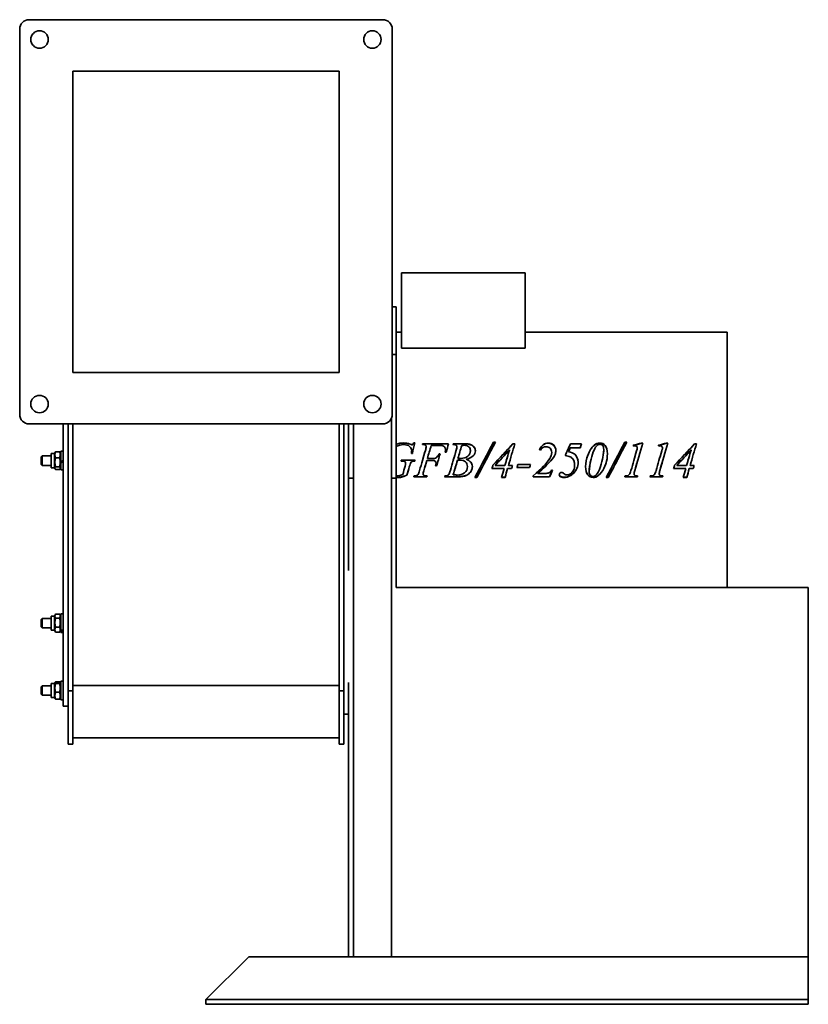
# Model space of a CAD drawing. Header units: millimetres. Extents: x 381 to 879, y 135 to 756.
import ezdxf

# ---------------------------------------------------------------- set-up
doc = ezdxf.new("R2010")
doc.units = ezdxf.units.MM
doc.header["$LTSCALE"] = 3
doc.layers.add('Krawędzie widoczne(ISO)', color=7, linetype='Continuous', lineweight=35, true_color=0x262659)

msp = doc.modelspace()

# ---------------------------------------------------------------- linework, layer by layer
at = {"layer": 'Krawędzie widoczne(ISO)'}
for p, q in [((610.25, 756.1), (387.25, 756.1)), ((381.25, 750.1), (381.25, 507.1)), ((616.25, 507.1), (616.25, 750.1)), ((414.75, 533.6), (414.75, 723.6)), ((414.75, 723.6), (582.75, 723.6)), ((582.75, 723.6), (582.75, 533.6)), ((700.1, 596.4), (622.1, 596.4)), ((622.1, 596.4), (622.1, 548.9)), ((700.1, 596.4), (700.1, 548.9)), ((616.25, 574.9), (618.75, 574.9)), ((618.75, 574.9), (618.75, 544.9)), ((618.75, 558.9), (622.1, 558.9)), ((700.1, 558.9), (827.6, 558.9)), ((827.6, 397.9), (827.6, 558.9)), ((622.1, 548.9), (700.1, 548.9)), ((618.75, 544.9), (616.25, 544.9)), ((618.75, 544.9), (618.75, 476.9)), ((582.75, 533.6), (414.75, 533.6)), ((615.75, 476.9), (615.75, 504.7)), ((387.25, 501.1), (610.25, 501.1)), ((408.75, 501.1), (408.75, 322.9)), ((411.75, 332.63), (411.75, 501.1)), ((414.75, 501.1), (414.75, 332.63)), ((582.75, 332.63), (582.75, 501.1)), ((585.75, 501.1), (585.75, 397.74)), ((588.75, 501.1), (588.75, 411.82)), ((591.75, 501.1), (591.75, 476.9)), ((627.52, 488.2), (627.52, 488.33)), ((629.96, 489.07), (630.52, 489.07)), ((629.96, 488.94), (629.96, 489.07)), ((629.96, 488.94), (630.49, 488.94)), ((635.45, 488.6), (651.81, 488.6)), ((635.45, 488.47), (635.45, 488.6)), ((635.45, 488.47), (651.77, 488.47)), ((637.62, 486.68), (637.62, 486.79)), ((645.07, 487.51), (640.83, 487.51)), ((649.86, 484.81), (649.86, 484.9)), ((654.78, 488.6), (662.33, 488.6)), ((654.78, 488.47), (654.78, 488.6)), ((654.78, 488.47), (662.33, 488.47)), ((657.11, 486.68), (657.11, 486.79)), ((680.14, 489.62), (681.44, 489.62)), ((680.14, 489.47), (680.14, 489.62)), ((680.14, 489.47), (681.37, 489.47)), ((690.18, 484.54), (690.18, 484.62)), ((692.44, 488.6), (693.61, 488.6)), ((692.44, 488.47), (692.44, 488.6)), ((692.44, 488.47), (693.57, 488.47)), ((734.96, 486.06), (728.62, 486.06)), ((728.66, 488.47), (728.66, 488.6)), ((728.66, 488.6), (735.68, 488.6)), ((728.66, 488.47), (735.64, 488.47)), ((749.69, 484.81), (749.69, 484.9)), ((763.01, 489.62), (764.31, 489.62)), ((763.01, 489.47), (763.01, 489.62)), ((763.01, 489.47), (764.23, 489.47)), ((770.81, 485.35), (770.81, 485.45)), ((770.85, 485.94), (770.85, 486.04)), ((773.52, 489.02), (774.26, 489.02)), ((773.52, 488.89), (773.52, 489.02)), ((773.52, 488.89), (774.22, 488.89)), ((786.68, 485.35), (786.68, 485.45)), ((786.72, 485.94), (786.72, 486.04)), ((789.39, 489.02), (790.13, 489.02)), ((789.39, 488.89), (789.39, 489.02)), ((789.39, 488.89), (790.09, 488.89)), ((804.78, 484.54), (804.78, 484.62)), ((807.05, 488.6), (808.22, 488.6)), ((807.05, 488.47), (807.05, 488.6)), ((807.05, 488.47), (808.18, 488.47)), ((394.75, 480.29), (395.36, 480.9)), ((394.75, 475.52), (394.75, 480.29)), ((395.36, 480.9), (395.36, 474.9)), ((401.15, 480.9), (395.36, 480.9)), ((401.15, 473.45), (401.15, 482.35)), ((403.15, 482.35), (401.15, 482.35)), ((403.15, 482.35), (403.62, 483.18)), ((403.15, 473.45), (403.15, 482.35)), ((406.39, 483.56), (403.91, 483.56)), ((406.39, 479.73), (403.91, 479.73)), ((407.15, 482.35), (406.68, 483.18)), ((407.15, 483.8), (407.15, 477.04)), ((407.15, 483.8), (408.75, 483.8)), ((628.96, 482.49), (628.39, 482.49)), ((628.53, 484.12), (628.53, 484.2)), ((638.43, 479.18), (641.21, 479.18)), ((638.43, 479.16), (638.43, 479.18)), ((638.43, 479.16), (641.21, 479.16)), ((645.88, 482.19), (646.46, 482.19)), ((645.88, 482.14), (645.88, 482.19)), ((645.88, 482.14), (646.45, 482.14)), ((650.27, 483.32), (649.69, 483.32)), ((657.75, 479.31), (657.75, 479.33)), ((662.81, 478.74), (662.81, 478.75)), ((665.57, 484.14), (665.57, 484.21)), ((716.86, 482.99), (716.86, 483.05)), ((727.48, 483.43), (727.48, 483.5)), ((394.75, 475.52), (395.36, 474.9)), ((401.15, 474.9), (395.36, 474.9)), ((403.15, 473.45), (401.15, 473.45)), ((403.15, 473.45), (403.62, 472.63)), ((406.39, 474.08), (403.91, 474.08)), ((406.39, 472.25), (403.91, 472.25)), ((407.15, 473.45), (406.68, 472.63)), ((407.15, 476.7), (407.15, 477.04)), ((407.15, 476.41), (407.15, 476.7)), ((407.15, 476.41), (407.15, 472)), ((591.75, 476.9), (591.75, 466.9)), ((615.75, 466.9), (615.75, 476.9)), ((618.75, 476.9), (618.75, 466.9)), ((622.24, 477.59), (621.81, 477.59)), ((622.24, 477.58), (621.81, 477.58)), ((621.98, 478.18), (630.69, 478.18)), ((621.98, 478.18), (630.69, 478.18)), ((621.98, 478.18), (621.98, 478.18)), ((624.35, 477.14), (624.35, 477.14)), ((624.74, 476.3), (624.74, 476.28)), ((630.54, 477.59), (630.54, 477.58)), ((640.94, 478.08), (638.12, 478.08)), ((644.28, 474.56), (643.66, 474.56)), ((644.28, 474.6), (643.67, 474.6)), ((643.9, 476.11), (643.9, 476.09)), ((644.28, 474.6), (644.28, 474.56)), ((663.7, 474.23), (663.7, 474.19)), ((686.78, 472.9), (679.16, 472.9)), ((686.78, 472.96), (679.18, 472.96)), ((681.13, 474.86), (681.13, 474.82)), ((681.13, 474.82), (687.35, 474.82)), ((686.78, 472.96), (686.78, 472.9)), ((691.55, 472.96), (689.06, 472.96)), ((689.06, 472.96), (689.06, 472.9)), ((691.55, 472.9), (689.06, 472.9)), ((689.61, 474.86), (689.61, 474.82)), ((689.61, 474.82), (692.11, 474.82)), ((691.55, 472.96), (691.55, 472.9)), ((702.91, 473.48), (694.88, 473.48)), ((702.91, 473.54), (694.89, 473.54)), ((695.51, 475.54), (703.54, 475.54)), ((702.91, 473.54), (702.91, 473.48)), ((716.25, 477.79), (716.25, 477.79)), ((801.39, 472.9), (793.77, 472.9)), ((801.39, 472.96), (793.79, 472.96)), ((795.74, 474.86), (795.74, 474.82)), ((795.74, 474.82), (801.95, 474.82)), ((801.39, 472.96), (801.39, 472.9)), ((806.16, 472.96), (803.67, 472.96)), ((803.67, 472.96), (803.67, 472.9)), ((806.16, 472.9), (803.67, 472.9)), ((804.22, 474.86), (804.22, 474.82)), ((804.22, 474.82), (806.72, 474.82)), ((806.16, 472.96), (806.16, 472.9)), ((407.15, 472), (408.75, 472)), ((591.75, 466.9), (588.75, 466.9)), ((591.75, 164.9), (591.75, 466.9)), ((618.75, 466.9), (615.75, 466.9)), ((615.75, 466.9), (615.75, 164.9)), ((618.75, 397.9), (618.75, 466.9)), ((625.48, 468.79), (625.48, 468.68)), ((638.04, 467.66), (629.82, 467.66)), ((638.04, 467.78), (629.86, 467.78)), ((635.7, 469.5), (635.7, 469.4)), ((636.2, 471.53), (636.2, 471.45)), ((638.04, 467.78), (638.04, 467.66)), ((656.94, 467.66), (649.26, 467.66)), ((656.94, 467.78), (649.3, 467.78)), ((654.78, 469.13), (654.78, 469.02)), ((669.64, 467.18), (668.28, 467.18)), ((669.64, 467.31), (668.35, 467.31)), ((669.64, 467.31), (669.64, 467.18)), ((687.43, 467.3), (685.15, 467.3)), ((687.43, 467.43), (685.19, 467.43)), ((687.43, 467.43), (687.43, 467.3)), ((705.1, 468.22), (705.1, 467.66)), ((715.57, 467.78), (705.1, 467.78)), ((715.57, 467.66), (705.1, 467.66)), ((708.16, 469.99), (708.16, 469.89)), ((708.16, 469.89), (713.42, 469.89)), ((715.57, 467.78), (715.57, 467.66)), ((716.7, 471.82), (717.32, 471.82)), ((740.55, 471.14), (740.55, 471.05)), ((745.11, 467.89), (745.11, 467.76)), ((752.51, 467.18), (751.15, 467.18)), ((752.51, 467.31), (751.22, 467.31)), ((752.51, 467.31), (752.51, 467.18)), ((770.93, 467.66), (762.96, 467.66)), ((770.93, 467.78), (763.01, 467.78)), ((768.84, 469.6), (768.84, 469.5)), ((770.93, 467.78), (770.93, 467.66)), ((786.8, 467.66), (778.83, 467.66)), ((786.8, 467.78), (778.88, 467.78)), ((784.71, 469.6), (784.71, 469.5)), ((786.8, 467.78), (786.8, 467.66)), ((802.04, 467.3), (799.76, 467.3)), ((802.04, 467.43), (799.8, 467.43)), ((802.04, 467.43), (802.04, 467.3)), ((588.75, 408.51), (588.75, 411.82)), ((585.75, 337.9), (585.75, 397.74)), ((618.75, 397.9), (878.75, 397.9)), ((878.75, 397.9), (878.75, 164.9)), ((401.15, 370.92), (401.15, 379.82)), ((403.15, 379.82), (401.15, 379.82)), ((403.15, 379.82), (403.81, 380.96)), ((403.15, 370.92), (403.15, 379.82)), ((406.39, 381.14), (403.91, 381.14)), ((407.15, 379.82), (406.49, 380.96)), ((407.15, 381.27), (407.15, 370.64)), ((407.15, 381.27), (408.75, 381.27)), ((394.75, 377.76), (395.36, 378.37)), ((394.75, 372.99), (394.75, 377.76)), ((394.75, 372.99), (395.36, 372.37)), ((395.36, 378.37), (395.36, 372.37)), ((401.15, 378.37), (395.36, 378.37)), ((406.39, 378.56), (403.91, 378.56)), ((406.39, 372.8), (403.91, 372.8)), ((401.15, 372.37), (395.36, 372.37)), ((403.15, 370.92), (401.15, 370.92)), ((403.15, 370.92), (403.81, 369.79)), ((406.39, 369.61), (403.91, 369.61)), ((407.15, 370.92), (406.49, 369.79)), ((407.15, 370.28), (407.15, 370.64)), ((407.15, 370.28), (407.15, 369.47)), ((407.15, 369.47), (408.75, 369.47)), ((394.75, 335.29), (395.36, 335.9)), ((395.36, 335.9), (395.36, 329.9)), ((401.15, 335.9), (395.36, 335.9)), ((401.15, 328.45), (401.15, 337.35)), ((403.15, 337.35), (401.15, 337.35)), ((403.15, 337.35), (403.53, 338.01)), ((403.15, 328.45), (403.15, 337.35)), ((406.39, 338.38), (403.91, 338.38)), ((406.39, 337.23), (403.91, 337.23)), ((407.15, 337.35), (406.77, 338.01)), ((407.15, 338.8), (407.15, 327)), ((407.15, 338.8), (408.75, 338.8)), ((582.75, 335.95), (414.75, 335.95)), ((585.75, 337.9), (585.75, 317.9)), ((588.75, 164.9), (588.75, 337.9)), ((394.75, 330.52), (394.75, 335.29)), ((394.75, 330.52), (395.36, 329.9)), ((401.15, 329.9), (395.36, 329.9)), ((406.39, 331.75), (403.91, 331.75)), ((411.75, 332.63), (414.75, 332.63)), ((411.75, 299.31), (411.75, 332.63)), ((414.75, 332.63), (414.75, 299.31)), ((582.75, 332.63), (585.75, 332.63)), ((582.75, 299.31), (582.75, 332.63)), ((403.15, 328.45), (401.15, 328.45)), ((403.15, 328.45), (403.53, 327.8)), ((406.39, 327.43), (403.91, 327.43)), ((407.15, 328.45), (406.77, 327.8)), ((407.15, 327), (408.64, 327)), ((408.75, 322.9), (411.75, 322.9)), ((585.75, 317.9), (588.75, 317.9)), ((585.75, 317.9), (585.75, 299.31)), ((411.75, 299.12), (411.75, 299.31)), ((411.75, 299.12), (414.75, 299.12)), ((582.75, 303.12), (414.75, 303.12)), ((414.75, 299.31), (414.75, 299.12)), ((582.75, 299.12), (582.75, 299.31)), ((582.75, 299.12), (585.75, 299.12)), ((585.75, 299.31), (585.75, 299.12)), ((498.75, 137.9), (525.75, 164.9)), ((525.75, 164.9), (878.75, 164.9)), ((878.75, 164.9), (878.75, 137.9)), ((878.75, 137.9), (498.75, 137.9)), ((498.75, 134.9), (498.75, 137.9)), ((878.75, 134.9), (878.75, 137.9)), ((498.75, 134.9), (878.75, 134.9))]:
    msp.add_line(p, q, dxfattribs=at)
for centre in [(393.75, 743.6), (603.75, 743.6), (393.75, 513.6), (603.75, 513.6)]:
    msp.add_circle(centre, 5.5, dxfattribs=at)
for centre, start, end in [((387.25, 750.1), 90, 180), ((610.25, 750.1), 0, 90), ((387.25, 507.1), 180, 270), ((610.25, 507.1), 270, 0)]:
    msp.add_arc(centre, 6, start, end, dxfattribs=at)
for centre, major_axis, ratio, start_param, end_param in [((406.6, 477.9), (-10.21, -5.83), 0.087153, 1.575297, 1.733434), ((407.7, 477.9), (-5.62, -3.21), 0.087153, 1.422412, 1.707891), ((407.7, 477.9), (-10.21, -5.83), 0.087153, 1.466769, 1.623545), ((406.6, 375.37), (-10.07, -4.04), 0.427044, 1.455493, 1.61363), ((407.7, 375.37), (-10.07, -4.04), 0.427044, 1.346965, 1.503741), ((406.6, 332.9), (-10.17, 1.71), 0.554956, 1.864923, 1.876217)]:
    msp.add_ellipse(centre, major_axis=major_axis, ratio=ratio, start_param=start_param, end_param=end_param, dxfattribs=at)
for points in [[(618.75, 488.23), (620.26, 488.79), (621.82, 489.07), (623.44, 489.07)], [(618.75, 488.1), (620.26, 488.66), (621.82, 488.94), (623.44, 488.94)], [(623.44, 488.04), (621.71, 488.04), (620.14, 487.61), (618.75, 486.77)], [(623.44, 489.07), (624.93, 489.07), (626.3, 488.83), (627.52, 488.33)], [(623.44, 488.94), (624.93, 488.94), (626.3, 488.69), (627.52, 488.2)], [(627.52, 488.33), (628.01, 488.13), (628.37, 488.04), (628.6, 488.04)], [(627.52, 488.2), (628.01, 488.01), (628.37, 487.91), (628.6, 487.91)], [(630.52, 489.07), (630, 486.89), (629.48, 484.69), (628.96, 482.49)], [(635.26, 488.04), (635.32, 488.22), (635.38, 488.41), (635.45, 488.6)], [(635.3, 488.04), (635.35, 488.18), (635.4, 488.32), (635.45, 488.47)], [(637.18, 484.4), (637.48, 485.42), (637.62, 486.21), (637.62, 486.79)], [(637.18, 484.32), (637.48, 485.32), (637.62, 486.11), (637.62, 486.68)], [(640.83, 487.51), (640.03, 484.74), (639.23, 481.96), (638.43, 479.18)], [(647.85, 487.36), (647.43, 487.46), (646.5, 487.51), (645.07, 487.51)], [(649.69, 483.32), (649.8, 483.96), (649.86, 484.49), (649.86, 484.9)], [(649.7, 483.32), (649.8, 483.93), (649.86, 484.42), (649.86, 484.81)], [(651.81, 488.6), (651.3, 486.85), (650.78, 485.09), (650.27, 483.32)], [(652.96, 471.84), (654.19, 476.07), (655.41, 480.32), (656.63, 484.54)], [(654.58, 488.04), (654.64, 488.22), (654.71, 488.41), (654.78, 488.6)], [(655.06, 488.02), (654.88, 488.02), (654.72, 488.03), (654.58, 488.04)], [(654.62, 488.03), (654.67, 488.18), (654.73, 488.32), (654.78, 488.47)], [(656.63, 484.54), (656.95, 485.61), (657.11, 486.36), (657.11, 486.79)], [(656.63, 484.46), (656.95, 485.52), (657.11, 486.26), (657.11, 486.68)], [(660.08, 487.39), (659.31, 484.72), (658.53, 482.02), (657.75, 479.33)], [(661.52, 487.58), (661.15, 487.58), (660.67, 487.52), (660.08, 487.39)], [(668.28, 467.18), (672.24, 474.62), (676.19, 482.19), (680.14, 489.62)], [(681.44, 489.62), (677.51, 482.19), (673.57, 474.62), (669.64, 467.18)], [(673.95, 477.9), (676.01, 481.77), (678.08, 485.64), (680.14, 489.47)], [(679.81, 475.08), (684.02, 479.59), (688.23, 484.12), (692.44, 488.6)], [(690.18, 484.62), (687.16, 481.36), (684.15, 478.09), (681.13, 474.82)], [(682.45, 477.9), (685.78, 481.44), (689.11, 484.97), (692.44, 488.47)], [(687.35, 474.82), (688.29, 478.09), (689.23, 481.36), (690.18, 484.62)], [(688.24, 477.9), (688.88, 480.12), (689.53, 482.33), (690.18, 484.54)], [(693.61, 488.6), (692.28, 484.04), (690.94, 479.42), (689.61, 474.82)], [(709.72, 484.59), (709.53, 484.67), (709.35, 484.75), (709.17, 484.83)], [(713.3, 486.67), (711.85, 486.67), (710.66, 485.98), (709.72, 484.59)], [(725.33, 481.1), (726.44, 483.61), (727.55, 486.11), (728.66, 488.6)], [(725.35, 481.1), (726.45, 483.56), (727.56, 486.02), (728.66, 488.47)], [(728.62, 486.06), (728.24, 485.21), (727.86, 484.35), (727.48, 483.5)], [(735.68, 488.6), (735.44, 487.75), (735.2, 486.91), (734.96, 486.06)], [(739.59, 481.29), (740.66, 484.07), (742.02, 486.18), (743.67, 487.61)], [(739.59, 481.24), (740.66, 484), (742.02, 486.08), (743.67, 487.49)], [(743.67, 487.61), (744.76, 488.55), (745.97, 489.02), (747.31, 489.02)], [(743.67, 487.49), (744.76, 488.42), (745.97, 488.89), (747.31, 488.89)], [(747.62, 474.17), (749, 478.57), (749.69, 482.15), (749.69, 484.9)], [(748.68, 477.9), (749.35, 480.61), (749.69, 482.91), (749.69, 484.81)], [(751.15, 467.18), (755.1, 474.62), (759.06, 482.19), (763.01, 489.62)], [(764.31, 489.62), (760.38, 482.19), (756.44, 474.62), (752.51, 467.18)], [(756.82, 477.9), (758.88, 481.77), (760.94, 485.64), (763.01, 489.47)], [(768.29, 487.58), (770.04, 488.06), (771.78, 488.54), (773.52, 489.02)], [(768.5, 487.02), (768.43, 487.2), (768.36, 487.39), (768.29, 487.58)], [(768.33, 487.47), (770.06, 487.94), (771.79, 488.41), (773.52, 488.89)], [(769.75, 487.2), (769.49, 487.2), (769.07, 487.14), (768.5, 487.02)], [(774.26, 489.02), (772.6, 483.29), (770.93, 477.47), (769.27, 471.7)], [(770.45, 484.16), (770.67, 484.92), (770.79, 485.34), (770.81, 485.45)], [(770.45, 484.09), (770.67, 484.83), (770.79, 485.25), (770.81, 485.35)], [(770.81, 485.45), (770.84, 485.65), (770.85, 485.85), (770.85, 486.04)], [(770.81, 485.35), (770.84, 485.55), (770.85, 485.75), (770.85, 485.94)], [(784.16, 487.58), (785.91, 488.06), (787.65, 488.54), (789.39, 489.02)], [(784.37, 487.02), (784.3, 487.2), (784.23, 487.39), (784.16, 487.58)], [(784.2, 487.47), (785.93, 487.94), (787.66, 488.41), (789.39, 488.89)], [(785.62, 487.2), (785.36, 487.2), (784.94, 487.14), (784.37, 487.02)], [(790.13, 489.02), (788.47, 483.29), (786.8, 477.47), (785.14, 471.7)], [(786.32, 484.16), (786.54, 484.92), (786.66, 485.34), (786.68, 485.45)], [(786.32, 484.09), (786.54, 484.83), (786.66, 485.25), (786.68, 485.35)], [(786.68, 485.45), (786.71, 485.65), (786.72, 485.85), (786.72, 486.04)], [(786.68, 485.35), (786.71, 485.55), (786.72, 485.75), (786.72, 485.94)], [(794.42, 475.08), (798.63, 479.59), (802.84, 484.12), (807.05, 488.6)], [(804.78, 484.62), (801.77, 481.36), (798.76, 478.09), (795.74, 474.82)], [(797.06, 477.9), (800.39, 481.44), (803.72, 484.97), (807.05, 488.47)], [(801.95, 474.82), (802.9, 478.09), (803.84, 481.36), (804.78, 484.62)], [(802.84, 477.9), (803.49, 480.12), (804.14, 482.33), (804.78, 484.54)], [(808.22, 488.6), (806.88, 484.04), (805.55, 479.42), (804.22, 474.82)], [(628.39, 482.49), (628.49, 483.26), (628.53, 483.83), (628.53, 484.2)], [(628.4, 482.49), (628.49, 483.22), (628.53, 483.77), (628.53, 484.12)], [(633.54, 471.75), (634.75, 475.96), (635.97, 480.2), (637.18, 484.4)], [(635.31, 477.9), (635.93, 480.05), (636.56, 482.19), (637.18, 484.32)], [(646.46, 482.19), (645.73, 479.65), (645.01, 477.11), (644.28, 474.56)], [(654.72, 477.9), (655.36, 480.09), (656, 482.28), (656.63, 484.46)], [(657.75, 479.33), (658.42, 479.32), (658.91, 479.31), (659.21, 479.31)], [(657.75, 479.31), (658.42, 479.3), (658.91, 479.3), (659.21, 479.3)], [(662.81, 478.74), (663.5, 478.5), (664.1, 478.22), (664.61, 477.9)], [(705.1, 468.22), (710.43, 472.85), (713.96, 476.52), (715.67, 479.18)], [(714.77, 477.9), (715.11, 478.35), (715.41, 478.76), (715.67, 479.16)], [(715.67, 479.18), (716.46, 480.41), (716.86, 481.7), (716.86, 483.05)], [(715.67, 479.16), (716.46, 480.38), (716.86, 481.66), (716.86, 482.99)], [(719, 481.83), (718.5, 480.63), (717.58, 479.29), (716.25, 477.79)], [(719.48, 484.37), (719.48, 483.46), (719.32, 482.61), (719, 481.83)], [(727.48, 483.5), (729.16, 483.23), (730.46, 482.71), (731.39, 481.94)], [(727.48, 483.43), (729.16, 483.17), (730.46, 482.65), (731.39, 481.89)], [(731.39, 481.94), (732.83, 480.73), (733.55, 479.04), (733.55, 476.88)], [(731.39, 481.89), (732.59, 480.89), (733.29, 479.56), (733.49, 477.9)], [(738.23, 474.17), (738.23, 476.53), (738.68, 478.91), (739.59, 481.29)], [(738.61, 477.9), (738.83, 479.02), (739.16, 480.13), (739.59, 481.24)], [(741.72, 478.87), (740.94, 475.8), (740.55, 473.2), (740.55, 471.05)], [(766.87, 471.7), (768.06, 475.85), (769.26, 480.02), (770.45, 484.16)], [(768.65, 477.9), (769.25, 479.97), (769.85, 482.03), (770.45, 484.09)], [(782.74, 471.7), (783.93, 475.85), (785.13, 480.02), (786.32, 484.16)], [(784.52, 477.9), (785.12, 479.97), (785.72, 482.03), (786.32, 484.09)], [(621.81, 477.58), (621.86, 477.78), (621.92, 477.98), (621.98, 478.18)], [(621.9, 477.9), (621.92, 478), (621.95, 478.09), (621.98, 478.18)], [(624.35, 477.14), (623.91, 477.44), (623.21, 477.59), (622.24, 477.59)], [(624.35, 477.14), (623.91, 477.43), (623.21, 477.58), (622.24, 477.58)], [(622.89, 469.11), (623.4, 470.9), (623.91, 472.69), (624.41, 474.49)], [(624.74, 476.3), (624.74, 476.67), (624.61, 476.95), (624.35, 477.14)], [(624.74, 476.28), (624.74, 476.65), (624.61, 476.94), (624.35, 477.14)], [(624.41, 474.49), (624.63, 475.24), (624.74, 475.83), (624.74, 476.28)], [(627.02, 474.01), (626.51, 472.27), (625.99, 470.53), (625.48, 468.79)], [(627.02, 473.96), (626.51, 472.2), (625.99, 470.44), (625.48, 468.68)], [(627.86, 476.42), (627.69, 476.14), (627.41, 475.34), (627.02, 474.01)], [(627.86, 476.4), (627.69, 476.12), (627.41, 475.31), (627.02, 473.96)], [(630.69, 478.18), (630.64, 477.98), (630.59, 477.78), (630.54, 477.58)], [(630.62, 477.9), (630.59, 477.8), (630.57, 477.69), (630.54, 477.59)], [(638.12, 478.08), (637.48, 475.87), (636.84, 473.65), (636.2, 471.45)], [(638.07, 477.9), (637.45, 475.78), (636.82, 473.65), (636.2, 471.53)], [(643.66, 474.56), (643.82, 475.18), (643.9, 475.69), (643.9, 476.09)], [(645.24, 477.9), (644.92, 476.8), (644.6, 475.7), (644.28, 474.6)], [(657.42, 478.16), (656.54, 475.11), (655.66, 472.06), (654.78, 469.02)], [(657.35, 477.9), (656.49, 474.97), (655.64, 472.04), (654.78, 469.13)], [(658.68, 478.23), (658.33, 478.23), (657.92, 478.21), (657.42, 478.16)], [(675.28, 477.9), (673.4, 474.36), (671.52, 470.82), (669.64, 467.31)], [(679.16, 472.9), (679.38, 473.63), (679.6, 474.35), (679.81, 475.08)], [(683.98, 477.9), (683.03, 476.89), (682.08, 475.87), (681.13, 474.86)], [(685.15, 467.3), (685.69, 469.16), (686.24, 471.03), (686.78, 472.9)], [(689.06, 472.96), (688.52, 471.11), (687.97, 469.27), (687.43, 467.43)], [(689.06, 472.9), (688.52, 471.03), (687.97, 469.16), (687.43, 467.3)], [(690.5, 477.9), (690.21, 476.89), (689.91, 475.87), (689.61, 474.86)], [(692.1, 474.82), (691.92, 474.2), (691.73, 473.58), (691.55, 472.96)], [(692.11, 474.82), (691.93, 474.18), (691.74, 473.54), (691.55, 472.9)], [(694.88, 473.48), (695.09, 474.17), (695.3, 474.85), (695.51, 475.54)], [(703.53, 475.54), (703.32, 474.87), (703.12, 474.2), (702.91, 473.54)], [(703.54, 475.54), (703.33, 474.85), (703.12, 474.17), (702.91, 473.48)], [(716.25, 477.79), (714.23, 475.53), (711.53, 472.92), (708.16, 469.99)], [(716.25, 477.79), (714.23, 475.5), (711.53, 472.86), (708.16, 469.89)], [(716.36, 477.9), (716.32, 477.87), (716.29, 477.83), (716.25, 477.79)], [(731.32, 475.15), (731.32, 476.19), (731.14, 477.11), (730.79, 477.9)], [(731.32, 475.13), (731.32, 475.13), (731.32, 475.14), (731.32, 475.15)], [(741.48, 477.9), (740.86, 475.29), (740.55, 473.03), (740.55, 471.14)], [(744.56, 468.48), (745.75, 469.59), (746.77, 471.48), (747.62, 474.17)], [(758.15, 477.9), (756.27, 474.36), (754.39, 470.82), (752.51, 467.31)], [(771.05, 477.9), (770.46, 475.86), (769.86, 473.82), (769.27, 471.78)], [(786.92, 477.9), (786.33, 475.86), (785.73, 473.82), (785.14, 471.78)], [(793.77, 472.9), (793.99, 473.63), (794.2, 474.35), (794.42, 475.08)], [(798.59, 477.9), (797.64, 476.89), (796.69, 475.87), (795.74, 474.86)], [(799.76, 467.3), (800.3, 469.16), (800.84, 471.03), (801.39, 472.9)], [(803.67, 472.96), (803.13, 471.11), (802.58, 469.27), (802.04, 467.43)], [(803.67, 472.9), (803.13, 471.03), (802.58, 469.16), (802.04, 467.3)], [(805.11, 477.9), (804.81, 476.89), (804.52, 475.87), (804.22, 474.86)], [(806.71, 474.82), (806.53, 474.2), (806.34, 473.58), (806.16, 472.96)], [(806.72, 474.82), (806.53, 474.18), (806.35, 473.54), (806.16, 472.9)], [(618.75, 468.39), (618.92, 468.38), (619.09, 468.37), (619.27, 468.37)], [(619.3, 467.31), (619.11, 467.31), (618.93, 467.32), (618.75, 467.32)], [(619.3, 467.18), (619.11, 467.18), (618.93, 467.18), (618.75, 467.19)], [(629.82, 467.66), (629.89, 467.84), (629.96, 468.03), (630.02, 468.22)], [(630.02, 468.22), (630.84, 468.24), (631.37, 468.32), (631.64, 468.44)], [(631.64, 468.44), (632.05, 468.61), (632.35, 468.84), (632.55, 469.14)], [(632.55, 469.14), (632.83, 469.56), (633.16, 470.43), (633.54, 471.75)], [(636.2, 471.53), (635.87, 470.51), (635.7, 469.84), (635.7, 469.5)], [(636.2, 471.45), (635.87, 470.42), (635.7, 469.74), (635.7, 469.4)], [(638.19, 468.22), (638.14, 468.08), (638.09, 467.93), (638.04, 467.78)], [(638.23, 468.22), (638.16, 468.03), (638.1, 467.84), (638.04, 467.66)], [(649.26, 467.66), (649.32, 467.84), (649.38, 468.03), (649.45, 468.22)], [(649.45, 468.22), (650.26, 468.24), (650.81, 468.32), (651.09, 468.46)], [(651.09, 468.46), (651.5, 468.63), (651.8, 468.86), (651.99, 469.14)], [(651.99, 469.14), (652.23, 469.54), (652.55, 470.44), (652.96, 471.84)], [(654.78, 469.02), (655.91, 468.87), (656.8, 468.8), (657.44, 468.8)], [(660.91, 468.04), (660.06, 467.87), (658.74, 467.78), (656.94, 467.78)], [(660.91, 467.91), (660.06, 467.74), (658.74, 467.66), (656.94, 467.66)], [(717.29, 471.82), (716.71, 470.47), (716.14, 469.13), (715.57, 467.78)], [(717.32, 471.82), (716.74, 470.43), (716.15, 469.04), (715.57, 467.66)], [(722.23, 468.1), (721.83, 468.39), (721.62, 468.76), (721.61, 469.19)], [(722.23, 467.98), (721.81, 468.29), (721.61, 468.67), (721.61, 469.14)], [(724.71, 467.43), (723.66, 467.43), (722.83, 467.66), (722.23, 468.1)], [(724.71, 467.3), (723.66, 467.3), (722.83, 467.53), (722.23, 467.98)], [(723, 470.49), (723.55, 470.49), (724.16, 470.22), (724.83, 469.67)], [(728.33, 468.34), (727.13, 467.73), (725.93, 467.43), (724.71, 467.43)], [(728.33, 468.22), (727.13, 467.61), (725.93, 467.3), (724.71, 467.3)], [(724.83, 469.67), (725.24, 469.33), (725.58, 469.1), (725.85, 468.99)], [(725.85, 468.99), (726.06, 468.9), (726.32, 468.85), (726.62, 468.85)], [(742.95, 467.86), (743.58, 467.86), (744.12, 468.07), (744.56, 468.48)], [(745.11, 467.89), (744.49, 467.58), (743.78, 467.43), (742.97, 467.43)], [(745.11, 467.76), (744.49, 467.45), (743.78, 467.3), (742.97, 467.3)], [(748.17, 470.5), (747.19, 469.29), (746.18, 468.42), (745.11, 467.89)], [(748.17, 470.4), (747.19, 469.18), (746.18, 468.3), (745.11, 467.76)], [(762.96, 467.66), (763.03, 467.84), (763.1, 468.03), (763.18, 468.22)], [(763.18, 468.22), (764.03, 468.24), (764.59, 468.31), (764.86, 468.42)], [(764.86, 468.42), (765.28, 468.61), (765.6, 468.85), (765.82, 469.16)], [(765.82, 469.16), (766.16, 469.63), (766.51, 470.48), (766.87, 471.7)], [(769.27, 471.78), (768.98, 470.78), (768.84, 470.05), (768.84, 469.6)], [(769.27, 471.7), (768.98, 470.69), (768.84, 469.95), (768.84, 469.5)], [(771.06, 468.22), (771.01, 468.08), (770.97, 467.93), (770.93, 467.78)], [(771.09, 468.22), (771.04, 468.03), (770.99, 467.84), (770.93, 467.66)], [(778.83, 467.66), (778.9, 467.84), (778.97, 468.03), (779.05, 468.22)], [(779.05, 468.22), (779.9, 468.24), (780.46, 468.31), (780.73, 468.42)], [(780.73, 468.42), (781.15, 468.61), (781.47, 468.85), (781.69, 469.16)], [(781.69, 469.16), (782.03, 469.63), (782.38, 470.48), (782.74, 471.7)], [(785.14, 471.78), (784.85, 470.78), (784.71, 470.05), (784.71, 469.6)], [(785.14, 471.7), (784.85, 470.69), (784.71, 469.95), (784.71, 469.5)], [(786.93, 468.22), (786.88, 468.08), (786.84, 467.93), (786.8, 467.78)], [(786.96, 468.22), (786.91, 468.03), (786.86, 467.84), (786.8, 467.66)]]:
    msp.add_open_spline(points, degree=3, dxfattribs=at)
for points, knots in [([(628.53, 484.2), (628.53, 485.21), (628.08, 486.11), (627.18, 486.88), (626.27, 487.65), (625.03, 488.04), (623.44, 488.04)], [0, 0, 0, 0, 1, 1, 1, 2, 2, 2, 2]), ([(628.6, 488.04), (628.85, 488.04), (629.07, 488.1), (629.25, 488.22), (629.44, 488.34), (629.67, 488.62), (629.96, 489.07)], [0, 0, 0, 0, 1, 1, 1, 2, 2, 2, 2]), ([(628.6, 487.91), (628.85, 487.91), (629.07, 487.97), (629.25, 488.09), (629.44, 488.21), (629.67, 488.49), (629.96, 488.94)], [0, 0, 0, 0, 1, 1, 1, 2, 2, 2, 2]), ([(637.62, 486.79), (637.62, 487.06), (637.56, 487.28), (637.43, 487.48), (637.3, 487.67), (637.1, 487.81), (636.84, 487.9), (636.57, 487.99), (636.05, 488.04), (635.26, 488.04)], [0, 0, 0, 0, 1, 1, 1, 2, 2, 2, 3, 3, 3, 3]), ([(649.86, 484.9), (649.86, 485.58), (649.67, 486.12), (649.29, 486.52), (648.91, 486.92), (648.43, 487.2), (647.85, 487.36)], [0, 0, 0, 0, 1, 1, 1, 2, 2, 2, 2]), ([(657.11, 486.79), (657.11, 487.17), (656.97, 487.47), (656.69, 487.69), (656.4, 487.91), (655.86, 488.02), (655.06, 488.02)], [0, 0, 0, 0, 1, 1, 1, 2, 2, 2, 2]), ([(665.57, 484.21), (665.57, 485.27), (665.25, 486.1), (664.6, 486.69), (663.96, 487.28), (662.93, 487.58), (661.52, 487.58)], [0, 0, 0, 0, 1, 1, 1, 2, 2, 2, 2]), ([(662.33, 488.6), (663.6, 488.6), (664.73, 488.4), (665.73, 488.01), (666.72, 487.62), (667.47, 487.08), (667.96, 486.38), (668.45, 485.69), (668.7, 484.95), (668.7, 484.16)], [0, 0, 0, 0, 1, 1, 1, 2, 2, 2, 3, 3, 3, 3]), ([(662.33, 488.47), (663.6, 488.47), (664.73, 488.27), (665.73, 487.89), (666.72, 487.5), (667.47, 486.96), (667.96, 486.28), (668.44, 485.6), (668.69, 484.89), (668.7, 484.12)], [0, 0, 0, 0, 1, 1, 1, 2, 2, 2, 2.984397, 2.984397, 2.984397, 2.984397]), ([(709.17, 484.83), (709.7, 486.16), (710.46, 487.19), (711.48, 487.93), (712.49, 488.66), (713.58, 489.02), (714.76, 489.02)], [0, 0, 0, 0, 1, 1, 1, 2, 2, 2, 2]), ([(709.2, 484.82), (709.72, 486.1), (710.48, 487.09), (711.48, 487.8), (712.49, 488.53), (713.58, 488.89), (714.76, 488.89)], [0.018474, 0.018474, 0.018474, 0.018474, 1, 1, 1, 2, 2, 2, 2]), ([(716.86, 483.05), (716.86, 484.12), (716.53, 485), (715.87, 485.67), (715.21, 486.34), (714.36, 486.67), (713.3, 486.67)], [0, 0, 0, 0, 1, 1, 1, 2, 2, 2, 2]), ([(714.76, 489.02), (716.09, 489.02), (717.21, 488.57), (718.12, 487.66), (719.03, 486.75), (719.48, 485.66), (719.48, 484.37)], [0, 0, 0, 0, 1, 1, 1, 2, 2, 2, 2]), ([(714.76, 488.89), (716.09, 488.89), (717.21, 488.44), (718.12, 487.54), (719.02, 486.65), (719.47, 485.58), (719.48, 484.32)], [0, 0, 0, 0, 1, 1, 1, 1.99052, 1.99052, 1.99052, 1.99052]), ([(747.34, 488.22), (746.75, 488.22), (746.14, 487.99), (745.52, 487.53), (744.91, 487.06), (744.27, 486.09), (743.61, 484.61), (742.95, 483.13), (742.32, 481.21), (741.72, 478.87)], [0, 0, 0, 0, 1, 1, 1, 2, 2, 2, 3, 3, 3, 3]), ([(747.31, 489.02), (748.64, 489.02), (749.75, 488.48), (750.65, 487.38), (751.56, 486.29), (752.01, 484.55), (752.01, 482.18)], [0, 0, 0, 0, 1, 1, 1, 2, 2, 2, 2]), ([(747.31, 488.89), (748.64, 488.89), (749.75, 488.35), (750.65, 487.26), (751.55, 486.19), (752.01, 484.48), (752.01, 482.15)], [0, 0, 0, 0, 1, 1, 1, 1.996275, 1.996275, 1.996275, 1.996275]), ([(749.69, 484.9), (749.69, 486.04), (749.46, 486.88), (748.99, 487.42), (748.52, 487.96), (747.97, 488.22), (747.34, 488.22)], [0, 0, 0, 0, 1, 1, 1, 2, 2, 2, 2]), ([(770.85, 486.04), (770.85, 486.41), (770.75, 486.69), (770.56, 486.9), (770.36, 487.1), (770.09, 487.2), (769.75, 487.2)], [0, 0, 0, 0, 1, 1, 1, 2, 2, 2, 2]), ([(786.72, 486.04), (786.72, 486.41), (786.62, 486.69), (786.43, 486.9), (786.23, 487.1), (785.96, 487.2), (785.62, 487.2)], [0, 0, 0, 0, 1, 1, 1, 2, 2, 2, 2]), ([(641.21, 479.18), (642.45, 479.18), (643.37, 479.37), (643.98, 479.75), (644.59, 480.13), (645.23, 480.95), (645.88, 482.19)], [0, 0, 0, 0, 1, 1, 1, 2, 2, 2, 2]), ([(641.21, 479.16), (642.45, 479.16), (643.37, 479.35), (643.98, 479.73), (644.59, 480.11), (645.23, 480.91), (645.88, 482.14)], [0, 0, 0, 0, 1, 1, 1, 2, 2, 2, 2]), ([(659.21, 479.31), (661.36, 479.31), (662.96, 479.78), (664, 480.71), (665.05, 481.64), (665.57, 482.81), (665.57, 484.21)], [0, 0, 0, 0, 1, 1, 1, 2, 2, 2, 2]), ([(659.21, 479.3), (661.36, 479.3), (662.96, 479.76), (664, 480.68), (665.05, 481.6), (665.57, 482.75), (665.57, 484.14)], [0, 0, 0, 0, 1, 1, 1, 2, 2, 2, 2]), ([(668.7, 484.16), (668.7, 482.97), (668.24, 481.88), (667.31, 480.9), (666.39, 479.92), (664.89, 479.21), (662.81, 478.75)], [0, 0, 0, 0, 1, 1, 1, 2, 2, 2, 2]), ([(662.81, 478.75), (664.18, 478.27), (665.2, 477.64), (665.85, 476.85), (666.5, 476.07), (666.83, 475.21), (666.83, 474.27)], [0, 0, 0, 0, 1, 1, 1, 2, 2, 2, 2]), ([(731.32, 475.11), (731.32, 476.39), (731.06, 477.49), (730.54, 478.4), (730.02, 479.31), (729.35, 479.95), (728.55, 480.32), (727.74, 480.69), (726.67, 480.95), (725.33, 481.1)], [0, 0, 0, 0, 1, 1, 1, 2, 2, 2, 3, 3, 3, 3]), ([(752.01, 482.18), (752.01, 480.13), (751.68, 478.04), (751.01, 475.92), (750.34, 473.79), (749.39, 471.95), (748.17, 470.4)], [0, 0, 0, 0, 1, 1, 1, 2, 2, 2, 2]), ([(630.54, 477.59), (629.74, 477.57), (629.16, 477.48), (628.8, 477.31), (628.44, 477.13), (628.13, 476.83), (627.86, 476.42)], [0, 0, 0, 0, 1, 1, 1, 2, 2, 2, 2]), ([(630.54, 477.58), (629.74, 477.57), (629.16, 477.48), (628.8, 477.3), (628.44, 477.12), (628.13, 476.82), (627.86, 476.4)], [0, 0, 0, 0, 1, 1, 1, 2, 2, 2, 2]), ([(643.9, 476.09), (643.9, 476.73), (643.7, 477.22), (643.28, 477.56), (642.86, 477.91), (642.08, 478.08), (640.94, 478.08)], [0, 0, 0, 0, 1, 1, 1, 2, 2, 2, 2]), ([(643.9, 476.11), (643.9, 476.74), (643.7, 477.23), (643.28, 477.57), (643.1, 477.71), (642.86, 477.82), (642.56, 477.9)], [0, 0, 0, 0, 1, 1, 1, 1.418539, 1.418539, 1.418539, 1.418539]), ([(657.44, 468.8), (659.09, 468.8), (660.54, 469.28), (661.81, 470.25), (663.07, 471.22), (663.7, 472.53), (663.7, 474.19)], [0, 0, 0, 0, 1, 1, 1, 2, 2, 2, 2]), ([(663.7, 474.19), (663.7, 475.45), (663.31, 476.45), (662.51, 477.16), (661.72, 477.88), (660.44, 478.23), (658.68, 478.23)], [0, 0, 0, 0, 1, 1, 1, 2, 2, 2, 2]), ([(666.83, 474.29), (666.82, 473.26), (666.55, 472.28), (666.02, 471.36), (665.48, 470.42), (664.79, 469.7), (663.95, 469.18), (663.11, 468.66), (662.1, 468.28), (660.91, 468.04)], [0.007919, 0.007919, 0.007919, 0.007919, 1, 1, 1, 2, 2, 2, 3, 3, 3, 3]), ([(666.83, 474.27), (666.83, 473.22), (666.56, 472.22), (666.02, 471.27), (665.48, 470.33), (664.79, 469.59), (663.95, 469.07), (663.11, 468.55), (662.1, 468.16), (660.91, 467.91)], [0, 0, 0, 0, 1, 1, 1, 2, 2, 2, 3, 3, 3, 3]), ([(663.7, 474.23), (663.7, 475.48), (663.31, 476.46), (662.51, 477.17), (662.16, 477.49), (661.7, 477.73), (661.16, 477.9)], [0, 0, 0, 0, 1, 1, 1, 1.446569, 1.446569, 1.446569, 1.446569]), ([(726.62, 468.85), (727.78, 468.85), (728.86, 469.43), (729.84, 470.58), (730.83, 471.74), (731.32, 473.25), (731.32, 475.11)], [0, 0, 0, 0, 1, 1, 1, 2, 2, 2, 2]), ([(733.55, 476.88), (733.55, 475.46), (733.28, 474.18), (732.75, 473.04), (732.22, 471.89), (731.57, 470.94), (730.8, 470.17), (730.04, 469.4), (729.21, 468.79), (728.33, 468.34)], [0.00297, 0.00297, 0.00297, 0.00297, 1, 1, 1, 2, 2, 2, 3, 3, 3, 3]), ([(733.55, 476.88), (733.55, 475.44), (733.28, 474.14), (732.75, 472.98), (732.22, 471.82), (731.57, 470.85), (730.8, 470.07), (730.04, 469.29), (729.21, 468.67), (728.33, 468.22)], [0, 0, 0, 0, 1, 1, 1, 2, 2, 2, 3, 3, 3, 3]), ([(742.97, 467.43), (741.62, 467.43), (740.49, 467.97), (739.59, 469.05), (738.69, 470.13), (738.24, 471.84), (738.23, 474.19)], [0, 0, 0, 0, 1, 1, 1, 1.996743, 1.996743, 1.996743, 1.996743]), ([(742.97, 467.3), (741.62, 467.3), (740.49, 467.85), (739.59, 468.94), (738.68, 470.04), (738.23, 471.78), (738.23, 474.17)], [0, 0, 0, 0, 1, 1, 1, 2, 2, 2, 2]), ([(751.54, 477.9), (751.39, 477.25), (751.22, 476.6), (751.01, 475.94), (750.34, 473.84), (749.39, 472.03), (748.17, 470.5)], [0.686709, 0.686709, 0.686709, 0.686709, 1, 1, 1, 2, 2, 2, 2]), ([(619.27, 468.37), (619.79, 468.37), (620.29, 468.42), (620.76, 468.51), (621.23, 468.6), (621.94, 468.8), (622.89, 469.11)], [0, 0, 0, 0, 1, 1, 1, 2, 2, 2, 2]), ([(625.48, 468.79), (624.06, 468.2), (622.92, 467.8), (622.05, 467.61), (621.18, 467.41), (620.26, 467.31), (619.3, 467.31)], [0, 0, 0, 0, 1, 1, 1, 2, 2, 2, 2]), ([(625.48, 468.68), (624.06, 468.08), (622.92, 467.68), (622.05, 467.48), (621.18, 467.28), (620.26, 467.18), (619.3, 467.18)], [0, 0, 0, 0, 1, 1, 1, 2, 2, 2, 2]), ([(635.7, 469.4), (635.7, 469.05), (635.85, 468.79), (636.13, 468.6), (636.42, 468.42), (637.12, 468.29), (638.23, 468.22)], [0, 0, 0, 0, 1, 1, 1, 2, 2, 2, 2]), ([(713.42, 469.89), (714.27, 469.89), (714.97, 470.06), (715.52, 470.41), (716.07, 470.76), (716.46, 471.23), (716.7, 471.82)], [0, 0, 0, 0, 1, 1, 1, 2, 2, 2, 2]), ([(721.61, 469.14), (721.61, 469.52), (721.74, 469.83), (722.01, 470.1), (722.28, 470.36), (722.61, 470.49), (723, 470.49)], [0, 0, 0, 0, 1, 1, 1, 2, 2, 2, 2]), ([(740.55, 471.05), (740.55, 469.98), (740.78, 469.18), (741.25, 468.65), (741.72, 468.13), (742.29, 467.86), (742.95, 467.86)], [0, 0, 0, 0, 1, 1, 1, 2, 2, 2, 2]), ([(768.84, 469.5), (768.84, 469.12), (768.97, 468.83), (769.24, 468.63), (769.5, 468.42), (770.12, 468.29), (771.09, 468.22)], [0, 0, 0, 0, 1, 1, 1, 2, 2, 2, 2]), ([(784.71, 469.5), (784.71, 469.12), (784.84, 468.83), (785.11, 468.63), (785.37, 468.42), (785.99, 468.29), (786.96, 468.22)], [0, 0, 0, 0, 1, 1, 1, 2, 2, 2, 2])]:
    msp.add_open_spline(points, degree=3, knots=knots, dxfattribs=at)
for points, weights in [([(403.91, 483.56), (403.08, 481.65), (403.91, 479.73)], [1, 1.15470053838, 1]), ([(403.91, 479.73), (403.08, 476.91), (403.91, 474.08)], [1, 1.15470053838, 1]), ([(403.62, 483.18), (403.73, 483.36), (403.91, 483.56)], [1.04884599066, 1.03039482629, 1]), ([(406.39, 479.73), (407.22, 481.65), (406.39, 483.56)], [1, 1.15470053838, 1]), ([(406.39, 483.56), (406.57, 483.36), (406.68, 483.18)], [1, 1.03039482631, 1.04884599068]), ([(406.39, 474.08), (407.22, 476.91), (406.39, 479.73)], [1, 1.15470053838, 1]), ([(403.91, 474.08), (403.08, 473.16), (403.91, 472.25)], [1, 1.15470053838, 1]), ([(406.39, 472.25), (407.22, 473.16), (406.39, 474.08)], [1, 1.15470053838, 1]), ([(403.91, 381.14), (403.08, 379.85), (403.91, 378.56)], [1, 1.15470053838, 1]), ([(406.39, 378.56), (407.22, 379.85), (406.39, 381.14)], [1, 1.15470053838, 1]), ([(403.91, 378.56), (403.08, 375.68), (403.91, 372.8)], [1, 1.15470053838, 1]), ([(403.91, 372.8), (403.08, 371.2), (403.91, 369.61)], [1, 1.15470053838, 1]), ([(406.39, 372.8), (407.22, 375.68), (406.39, 378.56)], [1, 1.15470053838, 1]), ([(406.39, 369.61), (407.22, 371.2), (406.39, 372.8)], [1, 1.15470053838, 1]), ([(403.91, 369.61), (403.86, 369.7), (403.81, 369.79)], [1, 1.00931636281, 1.01751062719]), ([(406.49, 369.79), (406.44, 369.7), (406.39, 369.61)], [1.01751062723, 1.00931636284, 1]), ([(406.68, 370.28), (406.95, 370.37), (406.73, 370.46)], [1.0488459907, 1.10042106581, 1.05867722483]), ([(403.91, 338.38), (403.08, 337.8), (403.91, 337.23)], [1, 1.15470053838, 1]), ([(403.91, 337.23), (403.08, 334.49), (403.91, 331.75)], [1, 1.15470053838, 1]), ([(406.39, 337.23), (407.22, 337.8), (406.39, 338.38)], [1, 1.15470053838, 1]), ([(406.39, 331.75), (407.22, 334.49), (406.39, 337.23)], [1, 1.15470053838, 1]), ([(403.91, 331.75), (403.08, 329.59), (403.91, 327.43)], [1, 1.15470053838, 1]), ([(406.39, 327.43), (407.22, 329.59), (406.39, 331.75)], [1, 1.15470053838, 1]), ([(403.91, 327.43), (403.63, 327.63), (403.53, 327.8)], [1, 1.04822485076, 1.06638340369]), ([(406.77, 327.8), (406.67, 327.63), (406.39, 327.43)], [1.0663834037, 1.04822485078, 1])]:
    msp.add_rational_spline(points, weights, degree=2, dxfattribs=at)

doc.saveas('drawing.dxf')
